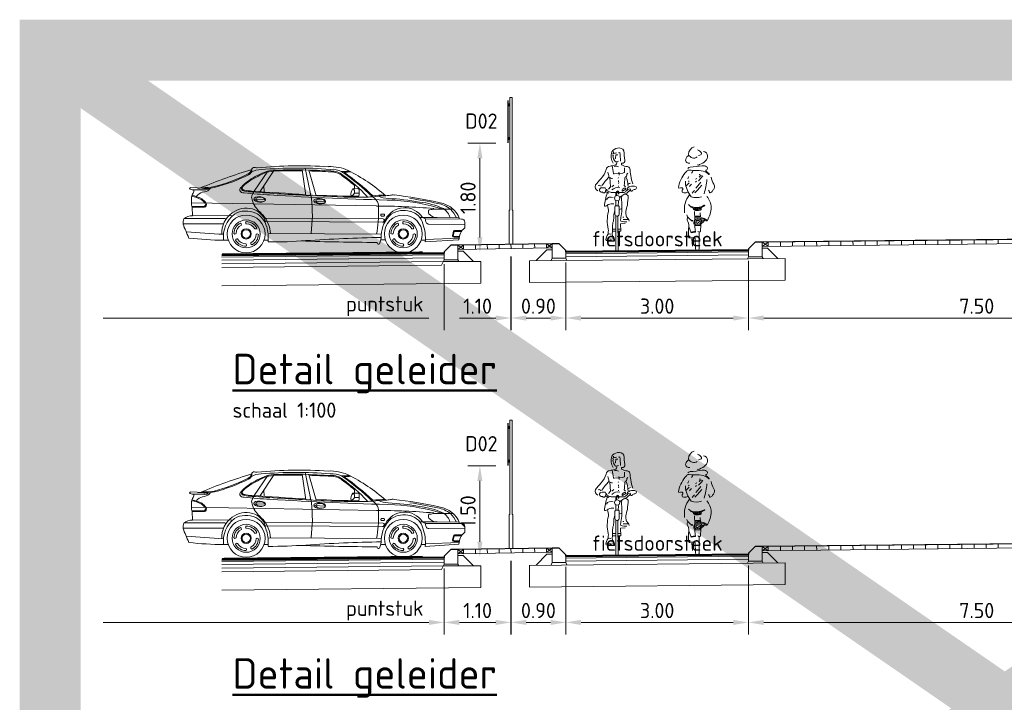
# Model space of a CAD drawing. Header units: metres. Extents: x -699 to 2316, y -1199 to 781.
# Tile 36 of 256: x 404 to 420, y -520 to -509. Entities that reach past the tile are written whole.
import ezdxf
from ezdxf.enums import TextEntityAlignment as Align

# ---------------------------------------------------------------- set-up
doc = ezdxf.new("R2010")
doc.units = ezdxf.units.M
doc.header["$PDMODE"] = 1
for name, color, linetype, lineweight in [('N-WE-IE-MEUBILAIR_WEGMEUBILAIR_PAAL-GD', 7, 'Continuous', 50), ('N-WE-VH-KANTVERHARDING-GD', 210, 'Continuous', 50), ('N-WE-VV-MARKERING-GD', 170, 'Continuous', 50), ('X-XX-AL-AANKLEDING_VOERTUIGEN-GD', 252, 'Continuous', 18), ('X-XX-AL-M', 7, 'Continuous', 18), ('X-XX-AL-T25', 7, 'Continuous', 25), ('X-XX-AL-T50', 130, 'Continuous', 50)]:
    doc.layers.add(name, color=color, linetype=linetype, lineweight=lineweight)
doc.styles.add('NLCS-ISO', font='NLCS-ISO.ttf')
doc.styles.add('NLCS-ISO-M100-T25', font='NLCS-ISO.ttf', dxfattribs={"height": 0.25})
doc.dimstyles.new('NLCS-M100-T25-PIJL_A_L2_H1', dxfattribs={"dimscale": 0.1, "dimtxt": 2.5, "dimasz": 2.5, "dimexe": 2, "dimexo": 2, "dimgap": 0.7, "dimtad": 1, "dimzin": 0, "dimdsep": 46, "dimtxsty": 'NLCS-ISO-M100-T25', "dimcen": 0, "dimdle": 2, "dimclrd": 256, "dimclre": 256, "dimclrt": 256, "dimadec": 1, "dimazin": 0, "dimtfac": 1, "dimtdec": 3, "dimtofl": 0, "dimtmove": 0, "dimatfit": 3, "dimfxl": 2, "dimtfillclr": 256, "dimtolj": 1, "dimtzin": 0, "dimlwd": -1, "dimlwe": -1, "dimarcsym": 0})

# ---------------------------------------------------------------- blocks, each defined once
blk = doc.blocks.new('*D1779')
at = {"layer": 'Defpoints', "color": 0, "transparency": 16777216}
for p in [(411.801, -511.125), (411.34, -512.925), (411.34, -512.925)]:
    blk.add_point(p, dxfattribs=at)
at = {"layer": 'X-XX-AL-M', "transparency": 16777216}
for p, q in [((411.601, -511.125), (411.14, -511.125)), ((411.34, -511.375), (411.34, -512.675))]:
    blk.add_line(p, q, dxfattribs=at)
for points in [[(411.298, -511.375), (411.381, -511.375), (411.34, -511.125)], [(411.298, -512.675), (411.381, -512.675), (411.34, -512.925)]]:
    blk.add_solid(points, dxfattribs=at)
at = {"layer": 'X-XX-AL-M', "transparency": 16777216, "insert": (411.145, -512.025), "char_height": 0.25, "attachment_point": 5, "rotation": 90, "style": 'NLCS-ISO-M100-T25'}
blk.add_mtext('\\A1;1.80', dxfattribs=at)
blk = doc.blocks.new('*D1895')
at = {"layer": 'Defpoints', "color": 0, "transparency": 16777216}
for p in [(411.851, -512.789), (410.752, -512.912), (411.851, -513.999)]:
    blk.add_point(p, dxfattribs=at)
at = {"layer": 'X-XX-AL-M', "transparency": 16777216}
for p, q in [((411.851, -512.989), (411.851, -514.199)), ((410.752, -513.112), (410.752, -514.199)), ((411.002, -513.999), (411.601, -513.999))]:
    blk.add_line(p, q, dxfattribs=at)
for points in [[(411.002, -513.958), (411.002, -514.041), (410.752, -513.999)], [(411.601, -513.958), (411.601, -514.041), (411.851, -513.999)]]:
    blk.add_solid(points, dxfattribs=at)
at = {"layer": 'X-XX-AL-M', "transparency": 16777216, "insert": (411.302, -513.804), "char_height": 0.25, "attachment_point": 5, "style": 'NLCS-ISO-M100-T25'}
blk.add_mtext('\\A1;1.10', dxfattribs=at)
blk = doc.blocks.new('*D1896')
at = {"layer": 'Defpoints', "color": 0, "transparency": 16777216}
for p in [(412.752, -512.888), (415.752, -512.862), (415.752, -513.999)]:
    blk.add_point(p, dxfattribs=at)
at = {"layer": 'X-XX-AL-M', "transparency": 16777216}
for p, q in [((415.752, -513.062), (415.752, -514.199)), ((412.752, -513.088), (412.752, -514.199)), ((413.002, -513.999), (415.502, -513.999))]:
    blk.add_line(p, q, dxfattribs=at)
for points in [[(413.002, -513.958), (413.002, -514.041), (412.752, -513.999)], [(415.502, -513.958), (415.502, -514.041), (415.752, -513.999)]]:
    blk.add_solid(points, dxfattribs=at)
at = {"layer": 'X-XX-AL-M', "transparency": 16777216, "insert": (414.252, -513.804), "char_height": 0.25, "attachment_point": 5, "style": 'NLCS-ISO-M100-T25'}
blk.add_mtext('\\A1;3.00', dxfattribs=at)
blk = doc.blocks.new('*D1897')
at = {"layer": 'Defpoints', "color": 0, "transparency": 16777216}
for p in [(423.252, -512.676), (415.752, -512.862), (423.252, -513.999)]:
    blk.add_point(p, dxfattribs=at)
at = {"layer": 'X-XX-AL-M', "transparency": 16777216}
for p, q in [((423.252, -512.876), (423.252, -514.199)), ((415.752, -513.062), (415.752, -514.199)), ((416.002, -513.999), (423.002, -513.999))]:
    blk.add_line(p, q, dxfattribs=at)
for points in [[(416.002, -513.958), (416.002, -514.041), (415.752, -513.999)], [(423.002, -513.958), (423.002, -514.041), (423.252, -513.999)]]:
    blk.add_solid(points, dxfattribs=at)
at = {"layer": 'X-XX-AL-M', "transparency": 16777216, "insert": (419.502, -513.804), "char_height": 0.25, "attachment_point": 5, "style": 'NLCS-ISO-M100-T25'}
blk.add_mtext('\\A1;7.50', dxfattribs=at)
blk = doc.blocks.new('*D1901')
at = {"layer": 'Defpoints', "color": 0, "transparency": 16777216}
for p in [(411.85, -512.789), (412.752, -512.888), (412.752, -513.999)]:
    blk.add_point(p, dxfattribs=at)
at = {"layer": 'X-XX-AL-M', "transparency": 16777216}
for p, q in [((411.85, -512.989), (411.85, -514.199)), ((412.752, -513.088), (412.752, -514.199)), ((412.1, -513.999), (412.502, -513.999))]:
    blk.add_line(p, q, dxfattribs=at)
for points in [[(412.1, -513.958), (412.1, -514.041), (411.85, -513.999)], [(412.502, -513.958), (412.502, -514.041), (412.752, -513.999)]]:
    blk.add_solid(points, dxfattribs=at)
at = {"layer": 'X-XX-AL-M', "transparency": 16777216, "insert": (412.301, -513.804), "char_height": 0.25, "attachment_point": 5, "style": 'NLCS-ISO-M100-T25'}
blk.add_mtext('\\A1;0.90', dxfattribs=at)
blk = doc.blocks.new('80003001')
for points in [[(0.01, 1.694, 0.224954), (-0.085, 1.633, 0.218026), (-0.065, 1.447, -0.070213)], [(0.01, 1.694, -0.362904), (0.113, 1.652, 0.015093), (0.126, 1.499, -0.568041), (0.078, 1.449, 0.463013), (0.079, 1.42, 0.11132), (0.17, 1.393, -0.31235), (0.213, 1.36, 0.04183), (0.227, 1.247, 0.074826), (0.262, 1.109, 1453.487325)], [(0.058, 1.482, 0.012848), (0.047, 1.622), (0.024, 1.618)], [(-0.005, 1.475, -0.429934), (-0.039, 1.415, -0.021707), (-0.115, 1.4, 0.316506), (-0.181, 1.342, -0.14059), (-0.266, 1.191, 0.032752), (-0.355, 1.09, 0.39656), (-0.315, 0.994, 2.431502)], [(-0.073, 1.599, -0.105441), (-0.01, 1.617, -1.362009)], [(-0.052, 1.578), (-0.069, 1.572, 0.16771), (-0.026, 1.472), (0.026, 1.482)], [(-0.151, 1.301, -0.014584), (-0.133, 1.221, 0.043832), (-0.247, 1.079, 3.218337)], [(-0.08, 1.406, -0.027944), (-0.057, 1.281, 0.422814), (-0.046, 1.273), (0.097, 1.287, 0.51068), (0.123, 1.314), (0.123, 1.372)], [(-0.046, 1.396, -0.201307), (0.023, 1.389, -0.293478)], [(-0.133, 1.221, 0.170934), (-0.077, 1.195, 0.38449)], [(0.141, 1.059), (0.119, 1.081, 0.008797), (0.128, 1.207, -0.226735), (0.143, 1.225, 0.298471), (0.159, 1.25, -0.223663), (0.175, 1.286, -4.108203)], [(0.147, 1.226, -0.087706), (0.176, 1.119, 0.04255), (0.185, 1.068, -2.271623)], [(-0.309, 1.084, -0.322135), (-0.261, 1.068, 1.351223)], [(-0.164, 1.007, -0.168398), (-0.194, 1.042, 0.208056), (-0.221, 1.044, -0.01449), (-0.267, 1.041, 0.431381), (-0.282, 0.989, 0.342036), (-0.238, 0.975, 0.502767), (-0.208, 0.963, 0.321691), (-0.187, 0.992, -0.567898), (-0.163, 1.007, -1.321991)], [(0.177, 1.012), (0.145, 0.986, -0.244623), (0.104, 0.967, 0.016865), (-0.082, 0.967, -0.118708), (-0.136, 0.981), (-0.179, 1.003), (-0.191, 0.979), (-0.162, 0.972), (-0.132, 0.957)], [(-0.087, 1.008, -0.227843), (0.046, 1.045, 0.144244)], [(0.089, 0.99), (0.143, 1.024, 0.561425), (0.116, 1.036, -0.015186), (0.09, 1.019, 0.437223), (0.089, 0.99, -0.83324)], [(0.218, 1.004), (0.172, 0.965, -0.132229), (0.125, 0.944, 0.333695)], [(0.312, 1.062, 0.206679), (0.211, 1.064, 0.115586), (0.164, 1.03, 0.284772), (0.168, 1.018, 0.001883), (0.215, 1.029, 0.077479), (0.228, 0.992, 0.472133), (0.25, 1, -0.166307), (0.294, 1.018, 0.498514), (0.317, 1.06), (0.312, 1.062)], [(0.222, 1.119, 0.151778), (0.18, 1.099, 0.134147)], [(-0.16, 0.962, 0.073428), (-0.207, 0.741, 0.187521), (-0.143, 0.767, -0.191907), (-0.05, 0.779, 2.461001)], [(-0.174, 0.847, -0.408369), (-0.065, 0.884, 0.431027)], [(0.047, 0.886, -0.028217), (0.113, 0.936, -0.34375), (0.184, 0.91, -0.008166), (0.171, 0.76, 0.053344), (0.144, 0.653, 0.087477), (0.152, 0.579, 0.083197), (0.182, 0.536, -0.082582), (0.2, 0.498, -1.052457)], [(0.086, 0.917, 0.177371), (0.076, 0.842, -0.057471), (0.07, 0.583, 0.127258), (0.061, 0.496, 0.0836), (0.16, 0.486, 2.180609)], [(-0.159, 0.754, -0.122303), (-0.141, 0.652, 0.045301), (-0.162, 0.512, 0.055524), (-0.144, 0.367, -0.09123), (-0.151, 0.276, 0.06619), (-0.181, 0.218, 0.323893), (-0.179, 0.177, 0.121836), (-0.091, 0.189, -1.824136), (-0.091, 0.188, -0.254)], [(-0.036, 0.668, 0.016355), (-0.055, 0.582, -0.100875), (-0.06, 0.496, 0.107973), (-0.073, 0.404, 0.025875), (-0.077, 0.252, 20.285035)], [(-0.035, 0.617), (-0.036, 0.721, -0.443605), (-0.013, 0.749), (0.014, 0.749, -0.505348), (0.034, 0.726), (0.034, 0.606, -0.843072), (-0.035, 0.61), (-0.035, 0.617)], [(0.014, 0.58), (0.017, 0.018, -0.965528), (-0.019, 0.016), (-0.02, 0.582)]]:
    blk.add_lwpolyline(points, format="xyb")
for points in [[(-0.056, 1.638), (-0.057, 1.608)], [(0.013, 1.588), (-0.02, 1.588), (-0.027, 1.528)], [(0.011, 1.585), (-0.017, 1.585), (-0.025, 1.53)], [(0.029, 1.3), (0.036, 1.283), (0.035, 1.251)], [(-0.119, 1.211), (-0.106, 1.06), (-0.142, 1.021)], [(0.026, 1.212), (0.021, 1.203)], [(0.024, 1.166), (0.022, 1.144)], [(-0.088, 1.062), (-0.054, 1.087)], [(0.024, 1.078), (0.025, 1.064)], [(0.028, 1.129), (0.025, 1.116)], [(-0.021, 0.756), (-0.022, 0.833)], [(0.026, 0.826), (0.02, 0.745)], [(0.036, 0.689), (0.068, 0.696)], [(0.094, 0.561), (0.112, 0.563)], [(0.099, 0.524), (0.149, 0.525), (0.189, 0.523)], [(-0.022, 0.364), (-0.074, 0.366)], [(-0.025, 0.329), (-0.074, 0.329)], [(0.131, 0.456), (0.058, 0.453), (0.065, 0.329), (0.019, 0.329)], [(0.063, 0.366), (0.022, 0.363)], [(-0.183, 0.208), (-0.152, 0.202), (-0.097, 0.208)], [(-0.152, 0.279), (-0.127, 0.286), (-0.104, 0.284)], [(-0.06, 0.249), (-0.054, 0.225), (-0.057, 0.207), (-0.072, 0.205), (-0.066, 0.211), (-0.059, 0.225), (-0.06, 0.236), (-0.061, 0.252)]]:
    blk.add_lwpolyline(points)
for points in [[(-0.027, 1.531), (-0.03, 1.526), (-0.023, 1.527)], [(0.024, 0.949), (0.023, 0.978), (0.014, 0.99), (-0.005, 0.985), (-0.01, 0.97), (-0.016, 0.942), (-0.015, 0.92), (-0.009, 0.924), (-0.01, 0.956), (-0.003, 0.982), (0.014, 0.981), (0.021, 0.973), (0.02, 0.948)]]:
    blk.add_lwpolyline(points, close=True)
blk.add_lwpolyline([(0.027, 0.946), (0.028, 0.977, 0.668087), (-0.007, 0.984, 0.16058), (-0.018, 0.91), (-0.005, 0.918), (-0.006, 0.96, -1.047019), (0.019, 0.965), (0.018, 0.945)], format="xyb", close=True)
blk.add_circle((0.003, 0.874), 0.0437)
blk = doc.blocks.new('fietster_achter')
for points in [[(-0.05, 1.702, 0.372994), (-0.144, 1.577, 0.503668), (-0.004, 1.537, 150.934799)], [(0.098, 1.627, -0.402545), (0.168, 1.556, -0.204448), (0.134, 1.473, -0.107787), (0.036, 1.411, -0.232599), (-0.004, 1.407, 0.756423)], [(0.002, 1.653, -0.251678), (0.069, 1.599, -0.398814), (0.06, 1.577, -0.187011), (0.02, 1.564, 2.207361)], [(-0.14, 1.565, 0.236676), (-0.192, 1.497, 0.583386), (-0.122, 1.438, -0.497614)], [(-0.156, 1.35, -0.154336), (-0.119, 1.368, 0.021693), (0.077, 1.392, -0.153975), (0.151, 1.377, -0.433195), (0.162, 1.339, -0.162977), (0.143, 1.321, 0.569715), (0.152, 1.296, 0.021653), (0.192, 1.26, -1.283993), (0.184, 1.254, 0.093544), (0.124, 1.295, 0.069195), (-0.003, 1.315, -0.023921), (-0.134, 1.321, 0.290835), (-0.175, 1.305, 0.143139), (-0.305, 1.061, 0.369113), (-0.303, 1.027, -0.046879), (-0.248, 1.03, -0.302343), (-0.241, 1.004, 0.421236), (-0.243, 0.955, 0.24644), (-0.164, 0.958, -4.327813)], [(0.067, 0.884, -0.173851), (-0.102, 0.884, 0.000578), (-0.124, 0.914, -0.07661), (-0.181, 1.031, -0.079973), (-0.197, 1.137, -39.687992)], [(0.156, 1.168, -0.053306), (0.109, 0.933, 2.556335)], [(0.228, 1.207, 0.107816), (0.271, 1.088, -0.189381), (0.28, 1.041, -0.091131), (0.263, 0.999, -0.043732), (0.235, 0.962, -0.167948), (0.21, 0.948, -0.498715), (0.199, 0.958, 0.241276), (0.185, 0.993, 2.413704)], [(-0.127, 0.915, 0.224282), (-0.209, 0.617, 1.028931)], [(0.154, 0.888, -0.165288), (0.229, 0.709, -0.089622), (0.167, 0.495, 0.086704), (0.049, 0.546), (0.048, 0.617)], [(-0.148, 0.754, 0.205807), (-0.003, 0.707, 0.105757), (0.112, 0.743, -0.456483), (0.121, 0.735, 0.023268), (0.076, 0.715, 0.20987), (0.065, 0.702, 0.124642), (0.065, 0.683, -0.545926), (0.045, 0.664, -0.163265), (-0.055, 0.667, 0.038987), (-0.069, 0.696, 0.125271), (-0.103, 0.713), (-0.129, 0.74)], [(-0.171, 0.584, 0.221629), (-0.095, 0.494), (-0.074, 0.494), (-0.084, 0.481), (-0.1, 0.493)], [(-0.047, 0.641), (-0.043, 0.511, -0.034198), (-0.053, 0.486, 0.227614), (-0.058, 0.443, -0.044454), (-0.041, 0.39), (-0.033, 0.302), (-0.104, 0.289), (-0.138, 0.395, 0.132618), (-0.169, 0.501, -0.216367), (-0.156, 0.545, -1.928019)], [(0.169, 0.498, -0.325073), (0.139, 0.489, 0.185728), (0.111, 0.488, -0.09132), (0.061, 0.439, 0.488493), (0.055, 0.416), (0.053, 0.321, -0.568599), (0.024, 0.305, -0.009736), (0.01, 0.313, 0.656385)], [(-0.138, 0.398, 0.098289), (-0.141, 0.216, 0.549463), (-0.122, 0.209, -0.073152), (-0.037, 0.205), (-0.031, 0.028, 0.941313), (0.029, 0.026), (0.028, 0.292)]]:
    blk.add_lwpolyline(points, format="xyb")
for points in [[(-0.072, 1.312), (-0.078, 1.292), (-0.098, 1.273)], [(-0.14, 1.218), (-0.15, 1.196), (-0.158, 1.178)], [(-0.135, 1.144), (-0.146, 1.135)], [(-0.01, 1.186), (-0.029, 1.175)], [(-0.014, 1.142), (-0.029, 1.124)], [(0.09, 1.225), (0.064, 1.192), (0.021, 1.144)], [(0.044, 1.251), (0.029, 1.247)], [(0.085, 1.223), (0.053, 1.232), (0.029, 1.206), (0.054, 1.216)], [(-0.134, 1.112), (-0.166, 1.079), (-0.185, 1.064)], [(-0.099, 1.089), (-0.12, 1.068), (-0.129, 1.051)], [(-0.049, 0.985), (-0.062, 0.972), (-0.086, 0.941)], [(0.075, 1.075), (0.035, 1.032), (0, 0.993), (-0.044, 0.948)], [(0.055, 1.125), (0.008, 1.062), (-0.027, 1.025)], [(-0.059, 0.686), (-0.039, 0.673), (-0.02, 0.667), (-0.027, 0.685), (-0.048, 0.689)], [(-0.058, 0.698), (0.007, 0.7), (0.087, 0.725)], [(0.059, 0.709), (0.047, 0.677), (0.004, 0.664), (0.011, 0.688), (0.041, 0.702), (0.031, 0.685)], [(-0.035, 0.558), (0.04, 0.561), (0.037, 0.547), (-0.029, 0.538), (-0.003, 0.525), (0.043, 0.532), (0.102, 0.517), (0.126, 0.505), (0.086, 0.486), (0.065, 0.467), (0.037, 0.436), (-0.027, 0.427), (-0.049, 0.451), (-0.031, 0.509), (0.049, 0.514), (0.074, 0.5), (0.031, 0.469), (0.003, 0.446), (-0.028, 0.461), (-0.014, 0.482), (0.029, 0.495), (-0.019, 0.495), (0.037, 0.501)], [(-0.045, 0.565), (0.049, 0.571)], [(-0.044, 0.412), (0.031, 0.412), (0.051, 0.413)], [(-0.1, 0.303), (-0.037, 0.316)], [(-0.096, 0.297), (-0.048, 0.311)], [(-0.078, 0.07), (-0.091, 0.193)]]:
    blk.add_lwpolyline(points)
blk.add_circle((-0.006, 0.681), 0.00976)
blk = doc.blocks.new('Hatch_013_Side')
for p, q in [((1318, 614), (1318, 628)), ((1327, 637), (1367, 637)), ((1367, 605), (1327, 605)), ((1376, 628), (1376, 614))]:
    blk.add_line(p, q)
for points in [[(1893, 1344, 0.020094), (2022, 1336, 0.033417), (1513, 922, 0.014038), (1297, 938)], [(1870, 1332, 0.016821), (1979, 1323, 0.030924), (1508, 937, 0.012628), (1313, 952, 0.012628)], [(2558, 1346, 0.008352), (2200, 1331, 0.185646), (2011, 1265, 0.025966), (1808, 1106, 0.025966)], [(3496, 1014, 0.029394), (3618, 1029, 0.31927), (3656, 1057, 0.291902), (3643, 1092, 0.077813), (3401, 1256, 0.132437), (3096, 1346, 0.010017), (2666, 1348, 0.010017)], [(3495, 1380, 0.348032), (3552, 1284, 0.052909), (4113, 1074, 0.102788), (4342, 1066, 0.102788)], [(3509, 1364, 0.297025), (3558, 1297, 0.052967), (4117, 1088, 0.091873), (4316, 1077, 0.091873)], [(2614, 960, 0.005189), (3496, 1014)], [(1740, 929, 0.015022), (2445, 950)], [(2531, 955, 0.000259), (2543, 956)], [(4482, 942, 0.106983), (4321, 887, 0.116698), (4249, 815, 0.496099), (4276, 749), (4480, 749)], [(4485, 928, 0.107653), (4329, 875, 0.116356), (4261, 808, 0.477133), (4278, 764), (4483, 764)], [(92, 257), (171, 257, 0.346589), (203, 281), (185, 354, 0.192341), (165, 366), (44, 366)], [(89, 271), (172, 271, 0.298216), (188, 281), (171, 348, 0.138135), (163, 352), (54, 352)]]:
    blk.add_lwpolyline(points, format="xyb")
blk.add_lwpolyline([(3497, 1000, 0.029158), (3620, 1014, 0.316082), (3669, 1053, 0.291348), (3653, 1102, 0.077459), (3407, 1269, 0.132108), (3096, 1361, 0.020891), (2199, 1345, 0.184471), (2002, 1276, 0.05316), (1604, 928), (1607, 915), (1645, 915, 0.019152), (2544, 942, 0.005603)], format="xyb", close=True)
for points in [[(2440, 935), (2562, 1361)], [(2519, 895), (2619, 1393)], [(2612, 945), (2668, 1363)], [(3131, 1359), (3366, 1005)], [(3232, 1342), (3457, 1012)], [(1733, 1030), (1732, 959), (1740, 929)], [(1733, 981), (1811, 982)], [(1757, 1055), (1836, 1054)], [(1808, 1106), (1809, 1054)], [(3300, 1105), (3296, 1000)], [(4270, 1034), (4462, 1035)], [(4397, 1069), (4497, 1073)], [(1447, 770), (4490, 821)], [(2285, 840), (2480, 850)], [(3271, 870), (3465, 880)], [(516, 717), (188, 717)], [(4473, 612), (4479, 745)], [(0, 506), (0, 411)], [(54, 556), (638, 557)], [(451, 580), (92, 577)], [(451, 580), (738, 581)], [(1325, 547), (1329, 516)], [(1339, 558), (2187, 564)], [(2222, 508), (1353, 505)], [(2187, 564), (3280, 571)], [(2222, 508), (3271, 515)], [(3812, 611), (4473, 612)], [(3941, 564), (4609, 564)], [(587, 472), (0, 466)], [(3961, 478), (4625, 478)], [(93, 244), (645, 222)], [(95, 213), (647, 179)], [(645, 208), (716, 208)], [(1304, 212), (1378, 212)], [(1370, 307), (3232, 317)], [(3226, 207), (3297, 207)], [(3883, 207), (3962, 207)]]:
    blk.add_lwpolyline(points)
for centre, radius in [((1009, 311), 311), ((1009, 311), 230), ((3590, 311), 311), ((3590, 311), 230), ((1009, 311), 84.1), ((1009, 311), 68.5), ((3590, 311), 84.1), ((3590, 311), 68.5)]:
    blk.add_circle(centre, radius)
for centre, radius, start, end in [((3359, -1450), 3155, 117.2872, 130.8027), ((2212, 671), 746, 87.9311, 113.6579), ((2180, 1026), 347, 85.3506, 117.1166), ((2751, -5344), 6738, 84.9362, 94.6226), ((2715, -5916), 7347, 84.5726, 93.7122), ((3353, 1087), 281, 56.7661, 91.4328), ((3421, 1425), 28.9, 246.5143, 300.6673), ((3454, 1355), 48.6, 31.0944, 111.3794), ((1091, -6717), 8435, 67.3307, 73.4454), ((1753, 1035), 20.6, 79.2281, 194.3027), ((1875, 1002), 66.9, 130.3174, 250.9862), ((1741, 968), 129, 342.9488, 42.2477), ((2646, 10952), 10015, 273.1656, 275.5951), ((3280, 879), 222, 7.1512, 36.8136), ((3627, 1061), 76.7, 266.2714, 333.1761), ((3647, 1036), 49.2, 348.9991, 64.733), ((4293, 1138), 139, 212.9297, 262.6973), ((4263, 1093), 60.1, 214.9607, 276.2402), ((4252, 800), 202, 47.3508, 83.3746), ((4365, 1154), 90.6, 255.303, 290.6869), ((4540, 1028), 91.3, 175.6146, 210.9322), ((4467, 1117), 82.7, 266.6518, 312.2896), ((4382, 915), 103, 2.8151, 39.2929), ((4492, 1037), 36.4, 32.1149, 82.4593), ((534, 317), 502, 100.1633, 126.7979), ((510, 333), 503, 99.4534, 123.1658), ((880, -438), 1280, 96.2122, 114.5331), ((1346, -2417), 3286, 93.4543, 107.5044), ((1976, -6242), 7239, 96.4636, 102.351), ((1889, -5812), 6780, 98.3861, 102.294), ((1458, -3120), 4019, 92.8441, 100.2714), ((-339, 59009), 58165, 271.46517, 273.48689), ((1180, 822), 130, 72.692, 98.6833), ((1304, 1414), 475, 259.6784, 269.1723), ((1251, 1262), 368, 271.0734, 296.0687), ((1611, 751), 197, 119.8011, 188.6779), ((1302, -2619), 3547, 85.0742, 86.5877), ((1904, 723), 221, 99.7866, 103.4354), ((4785, 629), 2282, 173.2997, 187.625), ((3153, 959), 350, 328.1009, 351.4175), ((4351, 904), 58, 21.1196, 49.1323), ((4001, 851), 490, 347.5463, 8.1687), ((442, 441), 375, 123.5078, 162.1521), ((713, 276), 654, 137.2057, 152.5494), ((524, 482), 301, 125.6658, 161.3229), ((1453, -10175), 10944, 90.0308, 94.951), ((640, 1326), 622, 258.4374, 265.3161), ((534, 676), 63.5, 326.4416, 28.9733), ((964, 405), 287, 104.2791, 165.6718), ((989, 390), 352, 27.2525, 147.0399), ((1001, 334), 364, 55.5771, 107.2346), ((3538, 671), 2122, 178.6562, 189.8691), ((3604, 332), 364, 118.2129, 164.1998), ((3584, 404), 332, 107.1561, 160.4178), ((2641, 1362), 1001, 312.1306, 323.9902), ((3591, 309), 379, 59.4242, 114.7997), ((3587, 344), 390, 53.5061, 104.9939), ((3579, 323), 412, 357.5763, 54.4485), ((48, 509), 47.7, 82.1798, 183.4217), ((457, 749), 169, 267.9346, 320.1601), ((583, 532), 60.6, 273.5872, 24.442), ((586, 756), 205, 284.6748, 301.7385), ((1009, 311), 202, 90, 150), ((991, 494), 25.5, 313.5232, 46.4768), ((1113, 464), 26.9, 108.4851, 195.381), ((1009, 311), 202, 1.9331, 61.9331), ((911, 284), 459, 0.4265, 49.9299), ((908, 374), 432, 14.056, 24.1723), ((1327, 628), 9.03, 90, 180), ((1327, 614), 9.03, 180, 270), ((1340, 541), 16.3, 92.0729, 157.8651), ((1348, 527), 22.3, 211.7094, 281.0679), ((1367, 628), 9.03, 0, 90), ((1367, 614), 9.03, 270, 0), ((3706, 283), 518, 139.3774, 176.2575), ((3277, 553), 18.5, 34.0372, 79.5725), ((3590, 311), 202, 90, 150), ((3573, 494), 25.5, 313.5232, 46.4768), ((3694, 464), 26.9, 108.4851, 195.381), ((3590, 311), 202, 1.9331, 61.9331), ((3481, 258), 484, 353.9921, 51.2493), ((3943, 547), 17, 96.3392, 186.3326), ((4472, 393), 218, 49.2517, 89.9283), ((4496, 503), 131, 346.548, 25.1409), ((-153, 216), 247, 359.3691, 51.9512), ((1380, 232), 735, 160.6662, 184.1317), ((860, 419), 26.9, 196.552, 283.448), ((1009, 311), 165, 90, 150), ((1009, 311), 165, 1.9331, 61.9331), ((4099, 216), 873, 165.7139, 182.3823), ((3441, 419), 26.9, 196.552, 283.448), ((3590, 311), 165, 90, 150), ((3590, 311), 165, 1.9331, 61.9331), ((2116, 32672), 32420, 273.265, 274.3455), ((1282, 1521), 3494, 338.5375, 340.6775), ((4387, 506), 238, 323.6823, 351.9993), ((826, 285), 26.9, 48.4851, 135.381), ((1009, 311), 202, 181.9331, 241.9331), ((1009, 311), 165, 181.9331, 241.9331), ((907, 157), 25.5, 285.4563, 18.4098), ((1009, 311), 165, 270, 330), ((1009, 311), 202, 270, 330), ((1159, 204), 25.5, 13.5232, 106.4768), ((1192, 335), 25.5, 225.4563, 318.4098), ((1669, 279), 299, 178.4098, 206.0952), ((939, -24609), 24866, 86.1412, 89.003), ((1451, 159), 13.3, 84.7663, 179.7322), ((1361, 37871), 37699, 270.1379, 272.0173), ((3176, 7430), 7251, 265.5353, 270.3989), ((3408, 285), 26.9, 48.4851, 135.381), ((3590, 311), 202, 181.9331, 241.9331), ((3590, 311), 165, 181.9331, 241.9331), ((3489, 157), 25.5, 285.4563, 18.4098), ((3590, 311), 165, 270, 330), ((3590, 311), 202, 270, 330), ((3741, 204), 25.5, 13.5232, 106.4768), ((3773, 335), 25.5, 225.4563, 318.4098), ((3888, 6113), 5906, 270.7167, 276.2773), ((1029, 127), 26.9, 136.552, 223.448), ((1416, 163), 21.9, 225.733, 349.8762), ((3610, 127), 26.9, 136.552, 223.448)]:
    blk.add_arc(centre, radius, start, end)
for centre, major_axis, ratio in [((2382, 848), (-97.5, -5.6), 0.466135), ((2369, 846), (-76.7, -7.1), 0.490045), ((3368, 878), (-97.5, -5.6), 0.466135), ((3355, 875), (-76.7, -7.1), 0.490045)]:
    blk.add_ellipse(centre, major_axis=major_axis, ratio=ratio)
blk = doc.blocks.new('*D2069')
at = {"layer": 'Defpoints', "color": 0, "transparency": 16777216}
for p in [(411.801, -516.425), (411.34, -517.925), (411.34, -517.925)]:
    blk.add_point(p, dxfattribs=at)
at = {"layer": 'X-XX-AL-M', "transparency": 16777216}
for p, q in [((411.601, -516.425), (411.14, -516.425)), ((411.34, -516.675), (411.34, -517.675))]:
    blk.add_line(p, q, dxfattribs=at)
for points in [[(411.298, -516.675), (411.381, -516.675), (411.34, -516.425)], [(411.298, -517.675), (411.381, -517.675), (411.34, -517.925)]]:
    blk.add_solid(points, dxfattribs=at)
at = {"layer": 'X-XX-AL-M', "transparency": 16777216, "insert": (411.145, -517.175), "char_height": 0.25, "attachment_point": 5, "rotation": 90, "style": 'NLCS-ISO-M100-T25'}
blk.add_mtext('\\A1;1.50', dxfattribs=at)
blk = doc.blocks.new('*D2072')
at = {"layer": 'Defpoints', "color": 0, "transparency": 16777216}
for p in [(410.752, -517.912), (411.851, -517.789), (411.851, -518.999)]:
    blk.add_point(p, dxfattribs=at)
at = {"layer": 'X-XX-AL-M', "transparency": 16777216}
for p, q in [((411.851, -517.989), (411.851, -519.199)), ((410.752, -518.112), (410.752, -519.199)), ((411.002, -518.999), (411.601, -518.999))]:
    blk.add_line(p, q, dxfattribs=at)
for points in [[(411.002, -518.958), (411.002, -519.041), (410.752, -518.999)], [(411.601, -518.958), (411.601, -519.041), (411.851, -518.999)]]:
    blk.add_solid(points, dxfattribs=at)
at = {"layer": 'X-XX-AL-M', "transparency": 16777216, "insert": (411.302, -518.804), "char_height": 0.25, "attachment_point": 5, "style": 'NLCS-ISO-M100-T25'}
blk.add_mtext('\\A1;1.10', dxfattribs=at)
blk = doc.blocks.new('*D2073')
at = {"layer": 'Defpoints', "color": 0, "transparency": 16777216}
for p in [(412.752, -517.888), (415.752, -517.862), (415.752, -518.999)]:
    blk.add_point(p, dxfattribs=at)
at = {"layer": 'X-XX-AL-M', "transparency": 16777216}
for p, q in [((415.752, -518.062), (415.752, -519.199)), ((412.752, -518.088), (412.752, -519.199)), ((413.002, -518.999), (415.502, -518.999))]:
    blk.add_line(p, q, dxfattribs=at)
for points in [[(413.002, -518.958), (413.002, -519.041), (412.752, -518.999)], [(415.502, -518.958), (415.502, -519.041), (415.752, -518.999)]]:
    blk.add_solid(points, dxfattribs=at)
at = {"layer": 'X-XX-AL-M', "transparency": 16777216, "insert": (414.252, -518.804), "char_height": 0.25, "attachment_point": 5, "style": 'NLCS-ISO-M100-T25'}
blk.add_mtext('\\A1;3.00', dxfattribs=at)
blk = doc.blocks.new('*D2074')
at = {"layer": 'Defpoints', "color": 0, "transparency": 16777216}
for p in [(423.252, -517.676), (415.752, -517.862), (423.252, -518.999)]:
    blk.add_point(p, dxfattribs=at)
at = {"layer": 'X-XX-AL-M', "transparency": 16777216}
for p, q in [((423.252, -517.876), (423.252, -519.199)), ((415.752, -518.062), (415.752, -519.199)), ((416.002, -518.999), (423.002, -518.999))]:
    blk.add_line(p, q, dxfattribs=at)
for points in [[(416.002, -518.958), (416.002, -519.041), (415.752, -518.999)], [(423.002, -518.958), (423.002, -519.041), (423.252, -518.999)]]:
    blk.add_solid(points, dxfattribs=at)
at = {"layer": 'X-XX-AL-M', "transparency": 16777216, "insert": (419.502, -518.804), "char_height": 0.25, "attachment_point": 5, "style": 'NLCS-ISO-M100-T25'}
blk.add_mtext('\\A1;7.50', dxfattribs=at)
blk = doc.blocks.new('*D2075')
at = {"layer": 'Defpoints', "color": 0, "transparency": 16777216}
for p in [(411.85, -517.789), (412.752, -517.888), (412.752, -518.999)]:
    blk.add_point(p, dxfattribs=at)
at = {"layer": 'X-XX-AL-M', "transparency": 16777216}
for p, q in [((411.85, -517.989), (411.85, -519.199)), ((412.752, -518.088), (412.752, -519.199)), ((412.1, -518.999), (412.502, -518.999))]:
    blk.add_line(p, q, dxfattribs=at)
for points in [[(412.1, -518.958), (412.1, -519.041), (411.85, -518.999)], [(412.502, -518.958), (412.502, -519.041), (412.752, -518.999)]]:
    blk.add_solid(points, dxfattribs=at)
at = {"layer": 'X-XX-AL-M', "transparency": 16777216, "insert": (412.301, -518.804), "char_height": 0.25, "attachment_point": 5, "style": 'NLCS-ISO-M100-T25'}
blk.add_mtext('\\A1;0.90', dxfattribs=at)
blk = doc.blocks.new('007')
at = {"color": 8, "lineweight": 5}
blk.add_line((0, 0), (0, 0.07), dxfattribs=at)

msp = doc.modelspace()

# ---------------------------------------------------------------- linework, layer by layer
at = {"const_width": 1}
msp.add_lwpolyline([(404.2797, -509.5986), (435.6462, -509.5986), (435.6462, -531.2238), (404.2797, -531.2238)], close=True, dxfattribs=at)
for points in [[(435.6462, -509.5986), (404.2797, -531.2238)], [(404.2797, -509.5986), (435.6462, -531.2238)]]:
    msp.add_lwpolyline(points, dxfattribs=at)
at = {"layer": 'N-WE-IE-MEUBILAIR_WEGMEUBILAIR_PAAL-GD', "lineweight": 18}
for p, q in [((411.8306, -510.3776), (411.8706, -510.3776)), ((411.8306, -515.6776), (411.8706, -515.6776))]:
    msp.add_line(p, q, dxfattribs=at)
at = {"layer": 'N-WE-IE-MEUBILAIR_WEGMEUBILAIR_PAAL-GD', "lineweight": 18, "const_width": 0.02, "flags": 128}
for points in [[(411.8006, -511.1245), (411.8006, -510.4245)], [(411.8206, -510.4745), (411.8206, -510.5245)], [(411.8206, -511.0745), (411.8206, -511.0245)], [(411.8006, -516.4245), (411.8006, -515.7245)], [(411.8206, -515.7745), (411.8206, -515.8245)], [(411.8206, -516.3745), (411.8206, -516.3245)]]:
    msp.add_lwpolyline(points, dxfattribs=at)
at = {"layer": 'N-WE-IE-MEUBILAIR_WEGMEUBILAIR_PAAL-GD', "lineweight": 18, "flags": 128}
for points in [[(411.8206, -512.7891), (411.8206, -512.2329), (411.8306, -512.2229), (411.8306, -510.3776)], [(411.8706, -510.3776), (411.8706, -512.2229), (411.8806, -512.2329), (411.8806, -512.7881)], [(411.8206, -517.7891), (411.8206, -517.2329), (411.8306, -517.2229), (411.8306, -515.6776)], [(411.8706, -515.6776), (411.8706, -517.2229), (411.8806, -517.2329), (411.8806, -517.7881)]]:
    msp.add_lwpolyline(points, dxfattribs=at)
at = {"layer": 'N-WE-VH-KANTVERHARDING-GD', "color": 8, "lineweight": 9}
for p, q in [((424.5275, -512.6624), (415.9775, -512.7524)), ((424.5275, -512.7324), (415.9775, -512.8224)), ((410.9775, -512.8724), (411.072, -512.8009)), ((412.5275, -512.8479), (410.9775, -512.8724)), ((412.5275, -512.7779), (410.9776, -512.8024)), ((411.0731, -512.8709), (410.9776, -512.8024)), ((412.433, -512.7794), (412.5275, -512.8479)), ((412.4341, -512.8494), (412.5275, -512.7779)), ((415.9775, -512.8224), (416.0764, -512.7514)), ((415.9775, -512.7524), (416.0771, -512.8214)), ((410.7525, -512.9624), (407.1023, -512.9989)), ((410.7525, -513.0124), (407.1023, -513.0489)), ((410.7525, -513.0424), (410.7073, -513.1329)), ((410.9775, -513.0424), (410.9926, -513.0726)), ((416.3525, -513.0204), (412.1525, -513.0624)), ((412.1525, -513.0579), (412.1525, -513.4139)), ((412.5275, -513.0179), (412.5093, -513.0543)), ((415.7525, -512.9124), (412.7525, -512.9424)), ((415.7525, -512.9624), (412.7525, -512.9924)), ((412.7525, -513.0179), (412.7694, -513.0517)), ((415.7525, -512.9924), (415.7354, -513.0266)), ((415.9775, -512.9924), (415.9933, -513.024)), ((416.3525, -513.0204), (416.3525, -513.3764)), ((410.7372, -513.0726), (407.1023, -513.1089)), ((410.7073, -513.1329), (407.1023, -513.1689)), ((410.7372, -513.0726), (411.3525, -513.0726)), ((411.3525, -513.0726), (411.3525, -513.4264)), ((416.3525, -513.3764), (412.1525, -513.4184)), ((411.3525, -513.4264), (407.1023, -513.4689)), ((424.5275, -517.6624), (415.9775, -517.7524)), ((424.5275, -517.7324), (415.9775, -517.8224)), ((415.9775, -517.8224), (416.0764, -517.7514)), ((415.9775, -517.7524), (416.0771, -517.8214)), ((410.9775, -517.8724), (411.072, -517.8009)), ((412.5275, -517.8479), (410.9775, -517.8724)), ((412.5275, -517.7779), (410.9776, -517.8024)), ((411.0731, -517.8709), (410.9776, -517.8024)), ((412.433, -517.7794), (412.5275, -517.8479)), ((412.4341, -517.8494), (412.5275, -517.7779)), ((415.7525, -517.9124), (412.7525, -517.9424)), ((410.7525, -517.9624), (407.1023, -517.9989)), ((410.7525, -518.0124), (407.1023, -518.0489)), ((410.7372, -518.0726), (407.1023, -518.1089)), ((410.7525, -518.0424), (410.7073, -518.1329)), ((410.7372, -518.0726), (411.3525, -518.0726)), ((410.9775, -518.0424), (410.9926, -518.0726)), ((411.3525, -518.0726), (411.3525, -518.4264)), ((416.3525, -518.0204), (412.1525, -518.0624)), ((412.1525, -518.0579), (412.1525, -518.4139)), ((412.5275, -518.0179), (412.5093, -518.0543)), ((415.7525, -517.9624), (412.7525, -517.9924)), ((412.7525, -518.0179), (412.7694, -518.0517)), ((415.7525, -517.9924), (415.7354, -518.0266)), ((415.9775, -517.9924), (415.9933, -518.024)), ((416.3525, -518.0204), (416.3525, -518.3764)), ((410.7073, -518.1329), (407.1023, -518.1689)), ((416.3525, -518.3764), (412.1525, -518.4184)), ((411.3525, -518.4264), (407.1023, -518.4689))]:
    msp.add_line(p, q, dxfattribs=at)
at = {"layer": 'N-WE-VH-KANTVERHARDING-GD'}
for p, q in [((415.7525, -512.8824), (412.7525, -512.9124)), ((410.7525, -512.9324), (407.102, -512.9689)), ((415.7525, -517.8824), (412.7525, -517.9124)), ((410.7525, -517.9324), (407.102, -517.9689))]:
    msp.add_line(p, q, dxfattribs=at)
at = {"layer": 'N-WE-VH-KANTVERHARDING-GD', "lineweight": 25, "flags": 128}
for points in [[(424.7525, -512.7924), (424.7525, -512.7724), (424.6425, -512.6624), (424.5275, -512.6624), (415.9775, -512.7524), (415.8625, -512.7524), (415.7525, -512.8624), (415.7525, -512.8824)], [(412.7525, -512.9124), (412.7525, -512.8879), (412.6425, -512.7779), (412.5275, -512.7779), (410.9776, -512.8024), (410.8625, -512.8024), (410.7525, -512.9124), (410.7525, -512.9324)], [(424.7525, -517.7924), (424.7525, -517.7724), (424.6425, -517.6624), (424.5275, -517.6624), (415.9775, -517.7524), (415.8625, -517.7524), (415.7525, -517.8624), (415.7525, -517.8824)], [(412.7525, -517.9124), (412.7525, -517.8879), (412.6425, -517.7779), (412.5275, -517.7779), (410.9776, -517.8024), (410.8625, -517.8024), (410.7525, -517.9124), (410.7525, -517.9324)]]:
    msp.add_lwpolyline(points, dxfattribs=at)
at = {"layer": 'N-WE-VH-KANTVERHARDING-GD', "color": 8, "lineweight": 9}
for points in [[(410.9775, -512.8024), (410.9775, -513.0424), (410.7525, -513.0424), (410.7525, -512.9124), (410.8625, -512.8024)], [(412.5275, -512.7779), (412.5275, -513.0179), (412.7525, -513.0179), (412.7525, -512.8879), (412.6425, -512.7779)], [(415.9775, -512.7524), (415.9775, -512.9924), (415.7525, -512.9924), (415.7525, -512.8624), (415.8625, -512.7524)], [(415.9775, -517.7524), (415.9775, -517.9924), (415.7525, -517.9924), (415.7525, -517.8624), (415.8625, -517.7524)], [(410.9775, -517.8024), (410.9775, -518.0424), (410.7525, -518.0424), (410.7525, -517.9124), (410.8625, -517.8024)], [(412.5275, -517.7779), (412.5275, -518.0179), (412.7525, -518.0179), (412.7525, -517.8879), (412.6425, -517.7779)]]:
    msp.add_lwpolyline(points, close=True, dxfattribs=at)
at = {"layer": 'N-WE-VH-KANTVERHARDING-GD', "color": 8, "lineweight": 9, "flags": 128}
for points in [[(411.2336, -513.0724), (411.0636, -512.9024), (410.9775, -512.9024)], [(412.2625, -513.0568), (412.4414, -512.8779), (412.5275, -512.8779)], [(416.2328, -513.0216), (416.0636, -512.8524), (415.9775, -512.8524)], [(411.2336, -518.0724), (411.0636, -517.9024), (410.9775, -517.9024)], [(412.2625, -518.0568), (412.4414, -517.8779), (412.5275, -517.8779)], [(416.2328, -518.0216), (416.0636, -517.8524), (415.9775, -517.8524)]]:
    msp.add_lwpolyline(points, dxfattribs=at)
at = {"layer": 'N-WE-VV-MARKERING-GD', "color": 8, "lineweight": 5, "const_width": 0.02}
for points in [[(410.4019, -512.9159), (407.1023, -512.9489)], [(410.4019, -517.9159), (407.1023, -517.9489)]]:
    msp.add_lwpolyline(points, dxfattribs=at)
at = {"layer": 'X-XX-AL-M'}
for p, q in [((410.5025, -513.9994), (405.1525, -513.9994)), ((410.5025, -518.9994), (405.1525, -518.9994))]:
    msp.add_line(p, q, dxfattribs=at)
for points in [[(410.5025, -513.9578), (410.5025, -514.0411), (410.7525, -513.9994)], [(410.5025, -518.9578), (410.5025, -519.0411), (410.7525, -518.9994)]]:
    msp.add_solid(points, dxfattribs=at)

# ---------------------------------------------------------------- block references
at = {"layer": 'N-WE-VH-KANTVERHARDING-GD', "color": 8, "lineweight": 9}
for p, rotation in [((416.8718, -512.743), 180.6030911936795), ((417.0707, -512.7409), 180.6030911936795), ((417.2696, -512.7388), 180.6030911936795), ((417.4684, -512.7367), 180.6030911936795), ((417.6673, -512.7346), 180.6030911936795), ((417.8662, -512.7325), 180.6030911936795), ((418.065, -512.7304), 180.6030911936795), ((418.2639, -512.7283), 180.6030911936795), ((418.4627, -512.7262), 180.6030911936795), ((418.6616, -512.7241), 180.6030911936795), ((418.8605, -512.7221), 180.6030911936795), ((419.0593, -512.72), 180.6030911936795), ((419.2582, -512.7179), 180.6030911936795), ((419.4571, -512.7158), 180.6030911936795), ((419.6559, -512.7137), 180.6030911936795), ((419.8548, -512.7116), 180.6030911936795), ((411.072, -512.8009), 180.905567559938), ((411.2665, -512.7978), 180.905567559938), ((411.4609, -512.7948), 180.905567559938), ((411.6553, -512.7917), 180.905567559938), ((411.8497, -512.7886), 180.905567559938), ((412.0442, -512.7855), 180.905567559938), ((412.2386, -512.7825), 180.905567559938), ((412.433, -512.7794), 180.905567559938), ((416.0764, -512.7514), 180.6030911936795), ((416.2753, -512.7493), 180.6030911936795), ((416.4741, -512.7472), 180.6030911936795), ((416.673, -512.7451), 180.6030911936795), ((416.0764, -517.7514), 180.6030911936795), ((416.2753, -517.7493), 180.6030911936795), ((416.4741, -517.7472), 180.6030911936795), ((416.673, -517.7451), 180.6030911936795), ((416.8718, -517.743), 180.6030911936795), ((417.0707, -517.7409), 180.6030911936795), ((417.2696, -517.7388), 180.6030911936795), ((417.4684, -517.7367), 180.6030911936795), ((417.6673, -517.7346), 180.6030911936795), ((417.8662, -517.7325), 180.6030911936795), ((418.065, -517.7304), 180.6030911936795), ((418.2639, -517.7283), 180.6030911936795), ((418.4627, -517.7262), 180.6030911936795), ((418.6616, -517.7241), 180.6030911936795), ((418.8605, -517.7221), 180.6030911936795), ((419.0593, -517.72), 180.6030911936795), ((419.2582, -517.7179), 180.6030911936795), ((419.4571, -517.7158), 180.6030911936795), ((419.6559, -517.7137), 180.6030911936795), ((419.8548, -517.7116), 180.6030911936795), ((411.072, -517.8009), 180.905567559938), ((411.2665, -517.7978), 180.905567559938), ((411.4609, -517.7948), 180.905567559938), ((411.6553, -517.7917), 180.905567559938), ((411.8497, -517.7886), 180.905567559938), ((412.0442, -517.7855), 180.905567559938), ((412.2386, -517.7825), 180.905567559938), ((412.433, -517.7794), 180.905567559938)]:
    msp.add_blockref('007', p, dxfattribs=dict(at, rotation=rotation))
at = {"layer": 'X-XX-AL-AANKLEDING_VOERTUIGEN-GD'}
for name, p in [('80003001', (413.5925, -512.904)), ('fietster_achter', (414.9124, -512.8908)), ('80003001', (413.5925, -517.904)), ('fietster_achter', (414.9124, -517.8908))]:
    msp.add_blockref(name, p, dxfattribs=at)
at = {"layer": 'X-XX-AL-AANKLEDING_VOERTUIGEN-GD', "xscale": -0.001000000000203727, "yscale": 0.001000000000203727, "zscale": 0.001000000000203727}
for p in [(411.0902, -512.929), (411.0902, -517.929)]:
    msp.add_blockref('Hatch_013_Side', p, dxfattribs=at)

# ---------------------------------------------------------------- texts
at = {"layer": 'X-XX-AL-M', "char_height": 0.25, "attachment_point": 5, "style": 'NLCS-ISO-M100-T25'}
for insert in [(409.7771, -513.8044), (409.7771, -518.8044)]:
    msp.add_mtext('\\A1;puntstuk', dxfattribs=dict(at, insert=insert))
at = {"layer": 'X-XX-AL-T25', "style": 'NLCS-ISO'}
for s, p in [('D02', (411.0978, -510.8888)), ('schaal 1:100', (407.2759, -515.6373)), ('D02', (411.0978, -516.1888))]:
    msp.add_text(s, height=0.25, dxfattribs=at).set_placement(p)
for p in [(414.2525, -512.8974), (414.2525, -517.8974)]:
    msp.add_text('fietsdoorsteek', height=0.25, dxfattribs=at).set_placement(p, align=Align.BOTTOM_CENTER)
at = {"layer": 'X-XX-AL-T50', "style": 'NLCS-ISO'}
for p in [(407.2759, -515.0873), (407.2759, -520.0873)]:
    msp.add_text('%%UDetail geleider', height=0.5, dxfattribs=at).set_placement(p)

# ---------------------------------------------------------------- dimensions: what is measured, and where the dimension line sits
at = {"layer": 'X-XX-AL-M'}
for base, p1, p2, picture, middle in [((411.3396, -512.9245), (411.8006, -511.1245), (411.3396, -512.9245), '*D1779', (411.3396, -512.0245)), ((411.3396, -517.9245), (411.8006, -516.4245), (411.3396, -517.9245), '*D2069', (411.3396, -517.1745))]:
    dim = msp.add_linear_dim(base=base, p1=p1, p2=p2, angle=90, dimstyle='NLCS-M100-T25-PIJL_A_L2_H1', dxfattribs=at)
    dim.commit()
    dim.dimension.update_dxf_attribs({"geometry": picture, "text_midpoint": middle, "dimtype": 160})
for base, p1, p2, picture, middle in [((423.2525, -513.9994), (415.7525, -512.8624), (423.2525, -512.6758), '*D1897', (419.5025, -513.8044)), ((415.7525, -513.9994), (412.7525, -512.8879), (415.7525, -512.8624), '*D1896', (414.2525, -513.8044)), ((423.2525, -518.9994), (415.7525, -517.8624), (423.2525, -517.6758), '*D2074', (419.5025, -518.8044)), ((415.7525, -518.9994), (412.7525, -517.8879), (415.7525, -517.8624), '*D2073', (414.2525, -518.8044))]:
    dim = msp.add_linear_dim(base=base, p1=p1, p2=p2, dimstyle='NLCS-M100-T25-PIJL_A_L2_H1', override={"dimtmove": 1}, dxfattribs=at)
    dim.commit()
    dim.dimension.update_dxf_attribs({"geometry": picture, "text_midpoint": middle})
for base, p1, p2, picture, middle in [((411.8506, -513.9994), (410.7525, -512.9124), (411.8506, -512.7886), '*D1895', (411.3015, -513.8044)), ((412.7525, -513.9994), (411.8497, -512.7886), (412.7525, -512.8879), '*D1901', (412.3011, -513.8044)), ((411.8506, -518.9994), (410.7525, -517.9124), (411.8506, -517.7886), '*D2072', (411.3015, -518.8044)), ((412.7525, -518.9994), (411.8497, -517.7886), (412.7525, -517.8879), '*D2075', (412.3011, -518.8044))]:
    dim = msp.add_linear_dim(base=base, p1=p1, p2=p2, dimstyle='NLCS-M100-T25-PIJL_A_L2_H1', dxfattribs=at)
    dim.commit()
    dim.dimension.update_dxf_attribs({"geometry": picture, "text_midpoint": middle})

doc.saveas('drawing.dxf')
